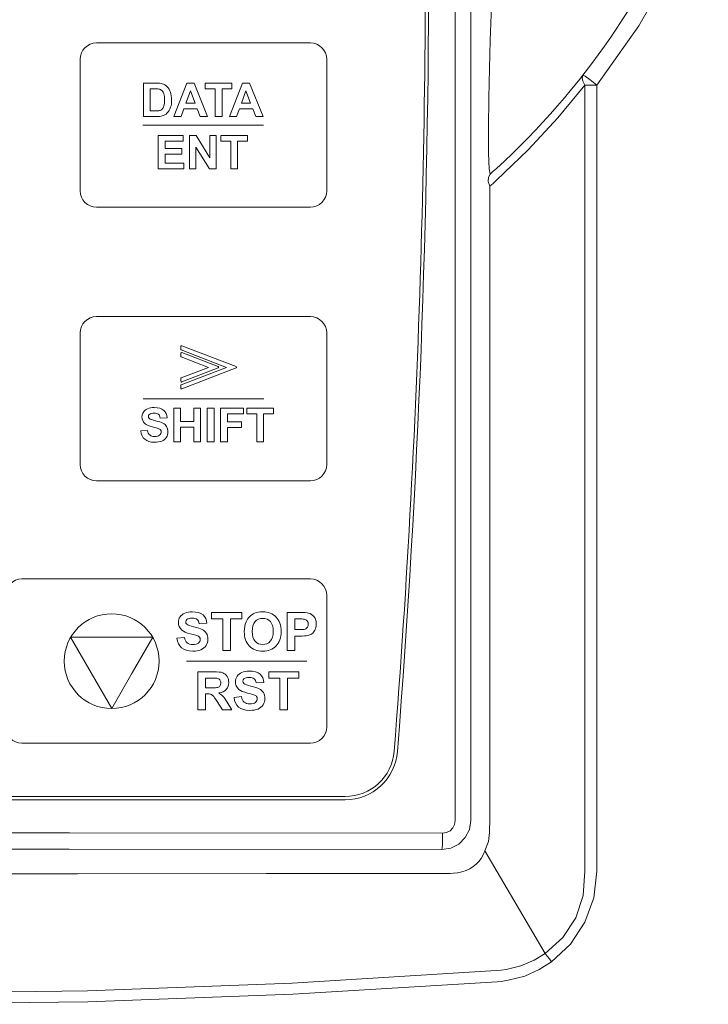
# Model space of a CAD drawing. Header units: millimetres. Extents: x -473 to 23648, y -382 to 1866.
# Tile 248 of 256: x 12076 to 12118, y 509 to 569. Entities that reach past the tile are written whole.
import ezdxf

# ---------------------------------------------------------------- set-up
doc = ezdxf.new("R2010")
doc.units = ezdxf.units.MM
doc.header["$LTSCALE"] = 80
doc.layers.get('0').update_dxf_attribs({"linetype": 'CONTINUOUS'})

msp = doc.modelspace()

# ---------------------------------------------------------------- linework, layer by layer
at = {"color": 0, "linetype": 'Continuous', "lineweight": 0}
for p, q in [((12102.607, 520.181), (12102.607, 626.181)), ((12103.558, 520.181), (12103.558, 626.182)), ((12110.491, 564.946), (12108.844, 562.952)), ((12111.219, 564.946), (12110.491, 564.946)), ((12110.491, 564.946), (12110.491, 517.113)), ((12111.219, 564.946), (12111.219, 517.113)), ((12108.844, 562.952), (12107.052, 561.013)), ((12107.052, 561.013), (12105.107, 559.135)), ((12105.107, 559.135), (12104.91, 558.959)), ((12104.91, 558.959), (12104.712, 558.788)), ((12104.712, 558.788), (12104.713, 523.578)), ((12039.686, 521.648), (12095.91, 521.648)), ((12095.91, 521.448), (12039.686, 521.448)), ((12104.707, 520.326), (12104.696, 519.47)), ((12104.696, 519.47), (12104.626, 518.91)), ((12079.135, 518.441), (12101.798, 518.422)), ((12104.626, 518.91), (12104.413, 518.337)), ((12104.413, 518.337), (12108.09, 512.091)), ((12103.891, 517.532), (12103.707, 517.381)), ((12102.293, 516.972), (12091.121, 516.957)), ((12102.515, 516.98), (12102.293, 516.972)), ((12102.74, 517.007), (12102.515, 516.98))]:
    msp.add_line(p, q, dxfattribs=at)
for points in [[(12118.003, 576.884), (12116.077, 572.575), (12113.779, 568.561), (12111.219, 564.946)], [(12104.632, 560.806), (12104.626, 562.353), (12104.649, 564.175), (12104.688, 565.964), (12104.736, 567.659), (12104.788, 569.236), (12104.84, 570.69), (12104.89, 572.026), (12104.939, 573.251), (12104.984, 574.369), (12105.025, 575.392)], [(12110.491, 564.946), (12110.366, 565.185), (12110.33, 565.398), (12110.387, 565.562)], [(12111.219, 564.946), (12110.811, 565.26), (12110.506, 565.486), (12110.387, 565.562)], [(12104.732, 559.534), (12104.669, 559.857), (12104.632, 560.806)], [(12105.118, 559.874), (12104.925, 559.701), (12104.732, 559.534)], [(12104.712, 558.788), (12104.621, 559.085), (12104.628, 559.344), (12104.732, 559.534)], [(12104.713, 523.578), (12104.717, 523.04), (12104.72, 522.454)], [(12104.72, 522.454), (12104.719, 521.811), (12104.715, 521.104), (12104.707, 520.326)], [(12101.798, 518.422), (12102.342, 518.508), (12102.832, 518.758), (12103.222, 519.147), (12103.472, 519.638), (12103.558, 520.181)], [(12101.846, 519.422), (12102.081, 519.459), (12102.293, 519.567), (12102.462, 519.735), (12102.57, 519.946), (12102.607, 520.181)], [(12033.75, 519.422), (12056.445, 519.441), (12079.151, 519.441), (12101.846, 519.422)], [(12101.846, 519.422), (12101.842, 519.045), (12101.832, 518.724), (12101.816, 518.506), (12101.798, 518.422)], [(12033.798, 518.422), (12056.461, 518.441), (12079.135, 518.441)], [(12104.413, 518.337), (12104.319, 518.104), (12104.193, 517.885), (12104.052, 517.7), (12103.891, 517.532)], [(12103.707, 517.381), (12103.5, 517.249), (12103.27, 517.14), (12103.018, 517.057), (12102.74, 517.007)], [(12091.121, 516.957), (12079.646, 516.949), (12067.798, 516.946)], [(12110.491, 517.113), (12110.398, 515.634), (12109.944, 514.264), (12109.159, 513.06), (12108.09, 512.091)], [(12111.219, 517.113), (12111.033, 515.487), (12110.495, 513.993), (12109.628, 512.672), (12108.469, 511.587)], [(12108.09, 512.091), (12107.408, 511.684), (12106.61, 511.351), (12105.71, 511.131)], [(12108.469, 511.587), (12108.336, 511.767), (12108.207, 511.938), (12108.09, 512.091)], [(12108.469, 511.587), (12107.724, 511.115), (12106.84, 510.725), (12105.836, 510.463)], [(12105.109, 511.066), (12092.689, 510.288), (12080.249, 509.821), (12067.798, 509.665)], [(12105.71, 511.131), (12105.411, 511.091), (12105.109, 511.066)], [(12105.17, 510.381), (12092.728, 509.616), (12080.269, 509.157), (12067.798, 509.003)], [(12105.836, 510.463), (12105.505, 510.414), (12105.17, 510.381)]]:
    msp.add_lwpolyline(points, dxfattribs=at)
for centre, radius, start, end in [((11478.198, 572.984), 622.8, 355.525768, 4.53566), ((11478.198, 572.984), 622.6, 355.525768, 1.182237), ((12074.13, 593.871), 46, 312.34989, 338.81335), ((12095.91, 524.648), 3, 270, 355.52577), ((12095.91, 524.648), 3.2, 270, 355.52577)]:
    msp.add_arc(centre, radius, start, end, dxfattribs=at)
at = {"lineweight": 0}
for points, knots in [([(12080.798, 567.519), (12080.798, 567.519), (12093.798, 567.519), (12093.798, 567.519), (12093.798, 567.519), (12094.348, 567.519), (12094.798, 567.069), (12094.798, 566.519), (12094.798, 566.519), (12094.798, 566.519), (12094.798, 558.519), (12094.798, 558.519), (12094.798, 558.519), (12094.798, 557.969), (12094.348, 557.519), (12093.798, 557.519), (12093.798, 557.519), (12093.798, 557.519), (12080.798, 557.519), (12080.798, 557.519), (12080.798, 557.519), (12080.248, 557.519), (12079.798, 557.969), (12079.798, 558.519), (12079.798, 558.519), (12079.798, 558.519), (12079.798, 566.519), (12079.798, 566.519), (12079.798, 566.519), (12079.798, 567.069), (12080.248, 567.519), (12080.798, 567.519)], [0, 0, 0, 0, 0.125, 0.125, 0.125, 0.125, 0.25, 0.25, 0.25, 0.25, 0.375, 0.375, 0.375, 0.375, 0.5, 0.5, 0.5, 0.5, 0.625, 0.625, 0.625, 0.625, 0.75, 0.75, 0.75, 0.75, 0.875, 0.875, 0.875, 0.875, 1, 1, 1, 1]), ([(12083.65, 565.073), (12083.65, 565.073), (12084.402, 565.073), (12084.402, 565.073), (12084.402, 565.073), (12084.572, 565.073), (12084.701, 565.06), (12084.79, 565.034), (12084.79, 565.034), (12084.91, 564.999), (12085.013, 564.936), (12085.098, 564.846), (12085.098, 564.846), (12085.183, 564.756), (12085.248, 564.646), (12085.293, 564.516), (12085.293, 564.516), (12085.337, 564.385), (12085.359, 564.225), (12085.359, 564.033), (12085.359, 564.033), (12085.359, 563.866), (12085.338, 563.721), (12085.297, 563.599), (12085.297, 563.599), (12085.246, 563.451), (12085.173, 563.331), (12085.078, 563.239), (12085.078, 563.239), (12085.007, 563.169), (12084.91, 563.115), (12084.789, 563.076), (12084.789, 563.076), (12084.698, 563.047), (12084.577, 563.033), (12084.424, 563.033), (12084.424, 563.033), (12084.424, 563.033), (12083.65, 563.033), (12083.65, 563.033), (12083.65, 563.033), (12083.65, 563.033), (12083.65, 565.073), (12083.65, 565.073)], [0, 0, 0, 0, 0.090909, 0.090909, 0.090909, 0.090909, 0.181818, 0.181818, 0.181818, 0.181818, 0.272727, 0.272727, 0.272727, 0.272727, 0.363636, 0.363636, 0.363636, 0.363636, 0.454545, 0.454545, 0.454545, 0.454545, 0.545455, 0.545455, 0.545455, 0.545455, 0.636364, 0.636364, 0.636364, 0.636364, 0.727273, 0.727273, 0.727273, 0.727273, 0.818182, 0.818182, 0.818182, 0.818182, 0.909091, 0.909091, 0.909091, 0.909091, 1, 1, 1, 1]), ([(12087.548, 563.033), (12087.548, 563.033), (12087.1, 563.033), (12087.1, 563.033), (12087.1, 563.033), (12087.1, 563.033), (12086.922, 563.497), (12086.922, 563.497), (12086.922, 563.497), (12086.922, 563.497), (12086.106, 563.497), (12086.106, 563.497), (12086.106, 563.497), (12086.106, 563.497), (12085.938, 563.033), (12085.938, 563.033), (12085.938, 563.033), (12085.938, 563.033), (12085.501, 563.033), (12085.501, 563.033), (12085.501, 563.033), (12085.501, 563.033), (12086.296, 565.073), (12086.296, 565.073), (12086.296, 565.073), (12086.296, 565.073), (12086.731, 565.073), (12086.731, 565.073), (12086.731, 565.073), (12086.731, 565.073), (12087.548, 563.033), (12087.548, 563.033)], [0, 0, 0, 0, 0.125, 0.125, 0.125, 0.125, 0.25, 0.25, 0.25, 0.25, 0.375, 0.375, 0.375, 0.375, 0.5, 0.5, 0.5, 0.5, 0.625, 0.625, 0.625, 0.625, 0.75, 0.75, 0.75, 0.75, 0.875, 0.875, 0.875, 0.875, 1, 1, 1, 1]), ([(12090.923, 563.033), (12090.923, 563.033), (12090.475, 563.033), (12090.475, 563.033), (12090.475, 563.033), (12090.475, 563.033), (12090.297, 563.497), (12090.297, 563.497), (12090.297, 563.497), (12090.297, 563.497), (12089.482, 563.497), (12089.482, 563.497), (12089.482, 563.497), (12089.482, 563.497), (12089.314, 563.033), (12089.314, 563.033), (12089.314, 563.033), (12089.314, 563.033), (12088.877, 563.033), (12088.877, 563.033), (12088.877, 563.033), (12088.877, 563.033), (12089.671, 565.073), (12089.671, 565.073), (12089.671, 565.073), (12089.671, 565.073), (12090.107, 565.073), (12090.107, 565.073), (12090.107, 565.073), (12090.107, 565.073), (12090.923, 563.033), (12090.923, 563.033)], [0, 0, 0, 0, 0.125, 0.125, 0.125, 0.125, 0.25, 0.25, 0.25, 0.25, 0.375, 0.375, 0.375, 0.375, 0.5, 0.5, 0.5, 0.5, 0.625, 0.625, 0.625, 0.625, 0.75, 0.75, 0.75, 0.75, 0.875, 0.875, 0.875, 0.875, 1, 1, 1, 1]), ([(12084.061, 564.728), (12084.061, 564.728), (12084.061, 563.377), (12084.061, 563.377), (12084.061, 563.377), (12084.061, 563.377), (12084.369, 563.377), (12084.369, 563.377), (12084.369, 563.377), (12084.484, 563.377), (12084.567, 563.383), (12084.618, 563.396), (12084.618, 563.396), (12084.684, 563.413), (12084.74, 563.441), (12084.784, 563.481), (12084.784, 563.481), (12084.828, 563.521), (12084.864, 563.587), (12084.892, 563.678), (12084.892, 563.678), (12084.919, 563.769), (12084.934, 563.894), (12084.934, 564.052), (12084.934, 564.052), (12084.934, 564.209), (12084.919, 564.33), (12084.892, 564.415), (12084.892, 564.415), (12084.864, 564.499), (12084.825, 564.565), (12084.775, 564.612), (12084.775, 564.612), (12084.725, 564.66), (12084.661, 564.691), (12084.584, 564.708), (12084.584, 564.708), (12084.527, 564.721), (12084.414, 564.728), (12084.246, 564.728), (12084.246, 564.728), (12084.246, 564.728), (12084.061, 564.728), (12084.061, 564.728)], [0, 0, 0, 0, 0.090909, 0.090909, 0.090909, 0.090909, 0.181818, 0.181818, 0.181818, 0.181818, 0.272727, 0.272727, 0.272727, 0.272727, 0.363636, 0.363636, 0.363636, 0.363636, 0.454545, 0.454545, 0.454545, 0.454545, 0.545455, 0.545455, 0.545455, 0.545455, 0.636364, 0.636364, 0.636364, 0.636364, 0.727273, 0.727273, 0.727273, 0.727273, 0.818182, 0.818182, 0.818182, 0.818182, 0.909091, 0.909091, 0.909091, 0.909091, 1, 1, 1, 1]), ([(12086.79, 563.84), (12086.79, 563.84), (12086.508, 564.597), (12086.508, 564.597), (12086.508, 564.597), (12086.508, 564.597), (12086.233, 563.84), (12086.233, 563.84), (12086.233, 563.84), (12086.233, 563.84), (12086.79, 563.84), (12086.79, 563.84)], [0, 0, 0, 0, 0.333333, 0.333333, 0.333333, 0.333333, 0.666667, 0.666667, 0.666667, 0.666667, 1, 1, 1, 1]), ([(12088.014, 563.033), (12088.014, 563.033), (12088.014, 564.728), (12088.014, 564.728), (12088.014, 564.728), (12088.014, 564.728), (12087.409, 564.728), (12087.409, 564.728), (12087.409, 564.728), (12087.409, 564.728), (12087.409, 565.073), (12087.409, 565.073), (12087.409, 565.073), (12087.409, 565.073), (12089.03, 565.073), (12089.03, 565.073), (12089.03, 565.073), (12089.03, 565.073), (12089.03, 564.728), (12089.03, 564.728), (12089.03, 564.728), (12089.03, 564.728), (12088.426, 564.728), (12088.426, 564.728), (12088.426, 564.728), (12088.426, 564.728), (12088.426, 563.033), (12088.426, 563.033), (12088.426, 563.033), (12088.426, 563.033), (12088.014, 563.033), (12088.014, 563.033)], [0, 0, 0, 0, 0.125, 0.125, 0.125, 0.125, 0.25, 0.25, 0.25, 0.25, 0.375, 0.375, 0.375, 0.375, 0.5, 0.5, 0.5, 0.5, 0.625, 0.625, 0.625, 0.625, 0.75, 0.75, 0.75, 0.75, 0.875, 0.875, 0.875, 0.875, 1, 1, 1, 1]), ([(12090.165, 563.84), (12090.165, 563.84), (12089.884, 564.597), (12089.884, 564.597), (12089.884, 564.597), (12089.884, 564.597), (12089.609, 563.84), (12089.609, 563.84), (12089.609, 563.84), (12089.609, 563.84), (12090.165, 563.84), (12090.165, 563.84)], [0, 0, 0, 0, 0.333333, 0.333333, 0.333333, 0.333333, 0.666667, 0.666667, 0.666667, 0.666667, 1, 1, 1, 1]), ([(12084.547, 559.85), (12084.547, 559.85), (12084.547, 561.89), (12084.547, 561.89), (12084.547, 561.89), (12084.547, 561.89), (12086.059, 561.89), (12086.059, 561.89), (12086.059, 561.89), (12086.059, 561.89), (12086.059, 561.544), (12086.059, 561.544), (12086.059, 561.544), (12086.059, 561.544), (12084.959, 561.544), (12084.959, 561.544), (12084.959, 561.544), (12084.959, 561.544), (12084.959, 561.092), (12084.959, 561.092), (12084.959, 561.092), (12084.959, 561.092), (12085.983, 561.092), (12085.983, 561.092), (12085.983, 561.092), (12085.983, 561.092), (12085.983, 560.749), (12085.983, 560.749), (12085.983, 560.749), (12085.983, 560.749), (12084.959, 560.749), (12084.959, 560.749), (12084.959, 560.749), (12084.959, 560.749), (12084.959, 560.194), (12084.959, 560.194), (12084.959, 560.194), (12084.959, 560.194), (12086.098, 560.194), (12086.098, 560.194), (12086.098, 560.194), (12086.098, 560.194), (12086.098, 559.85), (12086.098, 559.85), (12086.098, 559.85), (12086.098, 559.85), (12084.547, 559.85), (12084.547, 559.85)], [0, 0, 0, 0, 0.083333, 0.083333, 0.083333, 0.083333, 0.166667, 0.166667, 0.166667, 0.166667, 0.25, 0.25, 0.25, 0.25, 0.333333, 0.333333, 0.333333, 0.333333, 0.416667, 0.416667, 0.416667, 0.416667, 0.5, 0.5, 0.5, 0.5, 0.583333, 0.583333, 0.583333, 0.583333, 0.666667, 0.666667, 0.666667, 0.666667, 0.75, 0.75, 0.75, 0.75, 0.833333, 0.833333, 0.833333, 0.833333, 0.916667, 0.916667, 0.916667, 0.916667, 1, 1, 1, 1]), ([(12086.452, 559.85), (12086.452, 559.85), (12086.452, 561.89), (12086.452, 561.89), (12086.452, 561.89), (12086.452, 561.89), (12086.852, 561.89), (12086.852, 561.89), (12086.852, 561.89), (12086.852, 561.89), (12087.687, 560.528), (12087.687, 560.528), (12087.687, 560.528), (12087.687, 560.528), (12087.687, 561.89), (12087.687, 561.89), (12087.687, 561.89), (12087.687, 561.89), (12088.07, 561.89), (12088.07, 561.89), (12088.07, 561.89), (12088.07, 561.89), (12088.07, 559.85), (12088.07, 559.85), (12088.07, 559.85), (12088.07, 559.85), (12087.656, 559.85), (12087.656, 559.85), (12087.656, 559.85), (12087.656, 559.85), (12086.834, 561.18), (12086.834, 561.18), (12086.834, 561.18), (12086.834, 561.18), (12086.834, 559.85), (12086.834, 559.85), (12086.834, 559.85), (12086.834, 559.85), (12086.452, 559.85), (12086.452, 559.85)], [0, 0, 0, 0, 0.1, 0.1, 0.1, 0.1, 0.2, 0.2, 0.2, 0.2, 0.3, 0.3, 0.3, 0.3, 0.4, 0.4, 0.4, 0.4, 0.5, 0.5, 0.5, 0.5, 0.6, 0.6, 0.6, 0.6, 0.7, 0.7, 0.7, 0.7, 0.8, 0.8, 0.8, 0.8, 0.9, 0.9, 0.9, 0.9, 1, 1, 1, 1]), ([(12088.964, 559.85), (12088.964, 559.85), (12088.964, 561.544), (12088.964, 561.544), (12088.964, 561.544), (12088.964, 561.544), (12088.359, 561.544), (12088.359, 561.544), (12088.359, 561.544), (12088.359, 561.544), (12088.359, 561.89), (12088.359, 561.89), (12088.359, 561.89), (12088.359, 561.89), (12089.98, 561.89), (12089.98, 561.89), (12089.98, 561.89), (12089.98, 561.89), (12089.98, 561.544), (12089.98, 561.544), (12089.98, 561.544), (12089.98, 561.544), (12089.376, 561.544), (12089.376, 561.544), (12089.376, 561.544), (12089.376, 561.544), (12089.376, 559.85), (12089.376, 559.85), (12089.376, 559.85), (12089.376, 559.85), (12088.964, 559.85), (12088.964, 559.85)], [0, 0, 0, 0, 0.125, 0.125, 0.125, 0.125, 0.25, 0.25, 0.25, 0.25, 0.375, 0.375, 0.375, 0.375, 0.5, 0.5, 0.5, 0.5, 0.625, 0.625, 0.625, 0.625, 0.75, 0.75, 0.75, 0.75, 0.875, 0.875, 0.875, 0.875, 1, 1, 1, 1]), ([(12080.798, 550.862), (12080.798, 550.862), (12093.798, 550.862), (12093.798, 550.862), (12093.798, 550.862), (12094.348, 550.862), (12094.798, 550.412), (12094.798, 549.862), (12094.798, 549.862), (12094.798, 549.862), (12094.798, 541.862), (12094.798, 541.862), (12094.798, 541.862), (12094.798, 541.312), (12094.348, 540.862), (12093.798, 540.862), (12093.798, 540.862), (12093.798, 540.862), (12080.798, 540.862), (12080.798, 540.862), (12080.798, 540.862), (12080.248, 540.862), (12079.798, 541.312), (12079.798, 541.862), (12079.798, 541.862), (12079.798, 541.862), (12079.798, 549.862), (12079.798, 549.862), (12079.798, 549.862), (12079.798, 550.412), (12080.248, 550.862), (12080.798, 550.862)], [0, 0, 0, 0, 0.125, 0.125, 0.125, 0.125, 0.25, 0.25, 0.25, 0.25, 0.375, 0.375, 0.375, 0.375, 0.5, 0.5, 0.5, 0.5, 0.625, 0.625, 0.625, 0.625, 0.75, 0.75, 0.75, 0.75, 0.875, 0.875, 0.875, 0.875, 1, 1, 1, 1]), ([(12085.919, 546.499), (12085.919, 546.499), (12085.919, 546.671), (12085.919, 546.671), (12085.919, 546.671), (12085.919, 546.691), (12085.932, 546.708), (12085.951, 546.713), (12085.951, 546.713), (12085.951, 546.713), (12088.707, 547.771), (12088.707, 547.771), (12088.707, 547.771), (12088.707, 547.771), (12085.947, 548.83), (12085.947, 548.83), (12085.947, 548.83), (12085.929, 548.837), (12085.918, 548.855), (12085.919, 548.874), (12085.919, 548.874), (12085.919, 548.874), (12085.918, 549.043), (12085.918, 549.043), (12085.918, 549.043), (12085.918, 549.067), (12085.938, 549.087), (12085.962, 549.087), (12085.962, 549.087), (12085.969, 549.087), (12085.975, 549.086), (12085.98, 549.083), (12085.98, 549.083), (12085.98, 549.083), (12089.291, 547.812), (12089.291, 547.812), (12089.291, 547.812), (12089.314, 547.804), (12089.325, 547.778), (12089.317, 547.756), (12089.317, 547.756), (12089.312, 547.744), (12089.303, 547.735), (12089.291, 547.731), (12089.291, 547.731), (12089.291, 547.731), (12089.291, 547.731), (12089.291, 547.731), (12089.291, 547.731), (12089.291, 547.731), (12085.978, 546.458), (12085.978, 546.458), (12085.978, 546.458), (12085.956, 546.449), (12085.93, 546.461), (12085.922, 546.483), (12085.922, 546.483), (12085.92, 546.488), (12085.919, 546.494), (12085.919, 546.499), (12085.919, 546.499), (12085.919, 546.499), (12085.919, 546.499), (12085.919, 546.499)], [0, 0, 0, 0, 0.0625, 0.0625, 0.0625, 0.0625, 0.125, 0.125, 0.125, 0.125, 0.1875, 0.1875, 0.1875, 0.1875, 0.25, 0.25, 0.25, 0.25, 0.3125, 0.3125, 0.3125, 0.3125, 0.375, 0.375, 0.375, 0.375, 0.4375, 0.4375, 0.4375, 0.4375, 0.5, 0.5, 0.5, 0.5, 0.5625, 0.5625, 0.5625, 0.5625, 0.625, 0.625, 0.625, 0.625, 0.6875, 0.6875, 0.6875, 0.6875, 0.75, 0.75, 0.75, 0.75, 0.8125, 0.8125, 0.8125, 0.8125, 0.875, 0.875, 0.875, 0.875, 0.9375, 0.9375, 0.9375, 0.9375, 1, 1, 1, 1]), ([(12088.196, 547.731), (12088.196, 547.731), (12085.982, 546.88), (12085.982, 546.88), (12085.982, 546.88), (12085.976, 546.877), (12085.97, 546.876), (12085.963, 546.876), (12085.963, 546.876), (12085.938, 546.876), (12085.919, 546.895), (12085.919, 546.92), (12085.919, 546.92), (12085.919, 546.92), (12085.919, 547.092), (12085.919, 547.092), (12085.919, 547.092), (12085.919, 547.092), (12085.919, 547.092), (12085.919, 547.092), (12085.919, 547.092), (12085.919, 547.109), (12085.93, 547.126), (12085.947, 547.132), (12085.947, 547.132), (12085.947, 547.132), (12087.611, 547.771), (12087.611, 547.771), (12087.611, 547.771), (12087.611, 547.771), (12085.948, 548.409), (12085.948, 548.409), (12085.948, 548.409), (12085.931, 548.415), (12085.919, 548.432), (12085.919, 548.451), (12085.919, 548.451), (12085.919, 548.451), (12085.919, 548.623), (12085.919, 548.623), (12085.919, 548.623), (12085.919, 548.623), (12085.919, 548.623), (12085.919, 548.623), (12085.919, 548.623), (12085.919, 548.628), (12085.92, 548.633), (12085.922, 548.638), (12085.922, 548.638), (12085.93, 548.661), (12085.956, 548.672), (12085.978, 548.664), (12085.978, 548.664), (12085.978, 548.664), (12088.196, 547.812), (12088.196, 547.812), (12088.196, 547.812), (12088.196, 547.812), (12088.196, 547.812), (12088.196, 547.812), (12088.196, 547.812), (12088.207, 547.808), (12088.216, 547.799), (12088.221, 547.787), (12088.221, 547.787), (12088.229, 547.764), (12088.218, 547.739), (12088.196, 547.731)], [0, 0, 0, 0, 0.058824, 0.058824, 0.058824, 0.058824, 0.117647, 0.117647, 0.117647, 0.117647, 0.176471, 0.176471, 0.176471, 0.176471, 0.235294, 0.235294, 0.235294, 0.235294, 0.294118, 0.294118, 0.294118, 0.294118, 0.352941, 0.352941, 0.352941, 0.352941, 0.411765, 0.411765, 0.411765, 0.411765, 0.470588, 0.470588, 0.470588, 0.470588, 0.529412, 0.529412, 0.529412, 0.529412, 0.588235, 0.588235, 0.588235, 0.588235, 0.647059, 0.647059, 0.647059, 0.647059, 0.705882, 0.705882, 0.705882, 0.705882, 0.764706, 0.764706, 0.764706, 0.764706, 0.823529, 0.823529, 0.823529, 0.823529, 0.882353, 0.882353, 0.882353, 0.882353, 0.941176, 0.941176, 0.941176, 0.941176, 1, 1, 1, 1]), ([(12088.338, 543.247), (12088.338, 543.247), (12088.338, 545.287), (12088.338, 545.287), (12088.338, 545.287), (12088.338, 545.287), (12089.736, 545.287), (12089.736, 545.287), (12089.736, 545.287), (12089.736, 545.287), (12089.736, 544.942), (12089.736, 544.942), (12089.736, 544.942), (12089.736, 544.942), (12088.75, 544.942), (12088.75, 544.942), (12088.75, 544.942), (12088.75, 544.942), (12088.75, 544.459), (12088.75, 544.459), (12088.75, 544.459), (12088.75, 544.459), (12089.601, 544.459), (12089.601, 544.459), (12089.601, 544.459), (12089.601, 544.459), (12089.601, 544.114), (12089.601, 544.114), (12089.601, 544.114), (12089.601, 544.114), (12088.75, 544.114), (12088.75, 544.114), (12088.75, 544.114), (12088.75, 544.114), (12088.75, 543.247), (12088.75, 543.247), (12088.75, 543.247), (12088.75, 543.247), (12088.338, 543.247), (12088.338, 543.247)], [0, 0, 0, 0, 0.1, 0.1, 0.1, 0.1, 0.2, 0.2, 0.2, 0.2, 0.3, 0.3, 0.3, 0.3, 0.4, 0.4, 0.4, 0.4, 0.5, 0.5, 0.5, 0.5, 0.6, 0.6, 0.6, 0.6, 0.7, 0.7, 0.7, 0.7, 0.8, 0.8, 0.8, 0.8, 0.9, 0.9, 0.9, 0.9, 1, 1, 1, 1]), ([(12083.481, 543.911), (12083.481, 543.911), (12083.882, 543.95), (12083.882, 543.95), (12083.882, 543.95), (12083.906, 543.815), (12083.955, 543.716), (12084.029, 543.653), (12084.029, 543.653), (12084.102, 543.591), (12084.201, 543.559), (12084.327, 543.559), (12084.327, 543.559), (12084.459, 543.559), (12084.56, 543.587), (12084.627, 543.643), (12084.627, 543.643), (12084.694, 543.699), (12084.728, 543.765), (12084.728, 543.84), (12084.728, 543.84), (12084.728, 543.888), (12084.713, 543.929), (12084.685, 543.963), (12084.685, 543.963), (12084.657, 543.997), (12084.608, 544.027), (12084.537, 544.051), (12084.537, 544.051), (12084.489, 544.068), (12084.379, 544.098), (12084.207, 544.141), (12084.207, 544.141), (12083.986, 544.195), (12083.832, 544.263), (12083.743, 544.342), (12083.743, 544.342), (12083.617, 544.454), (12083.555, 544.591), (12083.555, 544.753), (12083.555, 544.753), (12083.555, 544.857), (12083.584, 544.954), (12083.643, 545.044), (12083.643, 545.044), (12083.702, 545.134), (12083.787, 545.203), (12083.898, 545.251), (12083.898, 545.251), (12084.009, 545.298), (12084.142, 545.322), (12084.299, 545.322), (12084.299, 545.322), (12084.555, 545.322), (12084.748, 545.266), (12084.877, 545.153), (12084.877, 545.153), (12085.006, 545.041), (12085.074, 544.891), (12085.081, 544.704), (12085.081, 544.704), (12085.081, 544.704), (12084.669, 544.686), (12084.669, 544.686), (12084.669, 544.686), (12084.652, 544.791), (12084.614, 544.866), (12084.556, 544.912), (12084.556, 544.912), (12084.498, 544.958), (12084.411, 544.981), (12084.295, 544.981), (12084.295, 544.981), (12084.175, 544.981), (12084.081, 544.956), (12084.014, 544.907), (12084.014, 544.907), (12083.97, 544.876), (12083.948, 544.833), (12083.948, 544.781), (12083.948, 544.781), (12083.948, 544.732), (12083.969, 544.691), (12084.01, 544.657), (12084.01, 544.657), (12084.061, 544.613), (12084.188, 544.567), (12084.388, 544.52), (12084.388, 544.52), (12084.589, 544.473), (12084.737, 544.424), (12084.833, 544.374), (12084.833, 544.374), (12084.929, 544.323), (12085.004, 544.254), (12085.058, 544.166), (12085.058, 544.166), (12085.112, 544.078), (12085.139, 543.97), (12085.139, 543.841), (12085.139, 543.841), (12085.139, 543.725), (12085.107, 543.615), (12085.042, 543.513), (12085.042, 543.513), (12084.977, 543.411), (12084.885, 543.335), (12084.767, 543.286), (12084.767, 543.286), (12084.648, 543.236), (12084.5, 543.211), (12084.323, 543.211), (12084.323, 543.211), (12084.065, 543.211), (12083.867, 543.271), (12083.729, 543.39), (12083.729, 543.39), (12083.59, 543.509), (12083.508, 543.683), (12083.481, 543.911)], [0, 0, 0, 0, 0.033333, 0.033333, 0.033333, 0.033333, 0.066667, 0.066667, 0.066667, 0.066667, 0.1, 0.1, 0.1, 0.1, 0.133333, 0.133333, 0.133333, 0.133333, 0.166667, 0.166667, 0.166667, 0.166667, 0.2, 0.2, 0.2, 0.2, 0.233333, 0.233333, 0.233333, 0.233333, 0.266667, 0.266667, 0.266667, 0.266667, 0.3, 0.3, 0.3, 0.3, 0.333333, 0.333333, 0.333333, 0.333333, 0.366667, 0.366667, 0.366667, 0.366667, 0.4, 0.4, 0.4, 0.4, 0.433333, 0.433333, 0.433333, 0.433333, 0.466667, 0.466667, 0.466667, 0.466667, 0.5, 0.5, 0.5, 0.5, 0.533333, 0.533333, 0.533333, 0.533333, 0.566667, 0.566667, 0.566667, 0.566667, 0.6, 0.6, 0.6, 0.6, 0.633333, 0.633333, 0.633333, 0.633333, 0.666667, 0.666667, 0.666667, 0.666667, 0.7, 0.7, 0.7, 0.7, 0.733333, 0.733333, 0.733333, 0.733333, 0.766667, 0.766667, 0.766667, 0.766667, 0.8, 0.8, 0.8, 0.8, 0.833333, 0.833333, 0.833333, 0.833333, 0.866667, 0.866667, 0.866667, 0.866667, 0.9, 0.9, 0.9, 0.9, 0.933333, 0.933333, 0.933333, 0.933333, 0.966667, 0.966667, 0.966667, 0.966667, 1, 1, 1, 1]), ([(12085.487, 543.247), (12085.487, 543.247), (12085.487, 545.287), (12085.487, 545.287), (12085.487, 545.287), (12085.487, 545.287), (12085.899, 545.287), (12085.899, 545.287), (12085.899, 545.287), (12085.899, 545.287), (12085.899, 544.484), (12085.899, 544.484), (12085.899, 544.484), (12085.899, 544.484), (12086.706, 544.484), (12086.706, 544.484), (12086.706, 544.484), (12086.706, 544.484), (12086.706, 545.287), (12086.706, 545.287), (12086.706, 545.287), (12086.706, 545.287), (12087.118, 545.287), (12087.118, 545.287), (12087.118, 545.287), (12087.118, 545.287), (12087.118, 543.247), (12087.118, 543.247), (12087.118, 543.247), (12087.118, 543.247), (12086.706, 543.247), (12086.706, 543.247), (12086.706, 543.247), (12086.706, 543.247), (12086.706, 544.139), (12086.706, 544.139), (12086.706, 544.139), (12086.706, 544.139), (12085.899, 544.139), (12085.899, 544.139), (12085.899, 544.139), (12085.899, 544.139), (12085.899, 543.247), (12085.899, 543.247), (12085.899, 543.247), (12085.899, 543.247), (12085.487, 543.247), (12085.487, 543.247)], [0, 0, 0, 0, 0.083333, 0.083333, 0.083333, 0.083333, 0.166667, 0.166667, 0.166667, 0.166667, 0.25, 0.25, 0.25, 0.25, 0.333333, 0.333333, 0.333333, 0.333333, 0.416667, 0.416667, 0.416667, 0.416667, 0.5, 0.5, 0.5, 0.5, 0.583333, 0.583333, 0.583333, 0.583333, 0.666667, 0.666667, 0.666667, 0.666667, 0.75, 0.75, 0.75, 0.75, 0.833333, 0.833333, 0.833333, 0.833333, 0.916667, 0.916667, 0.916667, 0.916667, 1, 1, 1, 1]), ([(12087.531, 543.247), (12087.531, 543.247), (12087.531, 545.287), (12087.531, 545.287), (12087.531, 545.287), (12087.531, 545.287), (12087.943, 545.287), (12087.943, 545.287), (12087.943, 545.287), (12087.943, 545.287), (12087.943, 543.247), (12087.943, 543.247), (12087.943, 543.247), (12087.943, 543.247), (12087.531, 543.247), (12087.531, 543.247)], [0, 0, 0, 0, 0.25, 0.25, 0.25, 0.25, 0.5, 0.5, 0.5, 0.5, 0.75, 0.75, 0.75, 0.75, 1, 1, 1, 1]), ([(12090.535, 543.247), (12090.535, 543.247), (12090.535, 544.942), (12090.535, 544.942), (12090.535, 544.942), (12090.535, 544.942), (12089.93, 544.942), (12089.93, 544.942), (12089.93, 544.942), (12089.93, 544.942), (12089.93, 545.287), (12089.93, 545.287), (12089.93, 545.287), (12089.93, 545.287), (12091.55, 545.287), (12091.55, 545.287), (12091.55, 545.287), (12091.55, 545.287), (12091.55, 544.942), (12091.55, 544.942), (12091.55, 544.942), (12091.55, 544.942), (12090.947, 544.942), (12090.947, 544.942), (12090.947, 544.942), (12090.947, 544.942), (12090.947, 543.247), (12090.947, 543.247), (12090.947, 543.247), (12090.947, 543.247), (12090.535, 543.247), (12090.535, 543.247)], [0, 0, 0, 0, 0.125, 0.125, 0.125, 0.125, 0.25, 0.25, 0.25, 0.25, 0.375, 0.375, 0.375, 0.375, 0.5, 0.5, 0.5, 0.5, 0.625, 0.625, 0.625, 0.625, 0.75, 0.75, 0.75, 0.75, 0.875, 0.875, 0.875, 0.875, 1, 1, 1, 1]), ([(12076.257, 534.891), (12076.257, 534.891), (12093.798, 534.891), (12093.798, 534.891), (12093.798, 534.891), (12094.348, 534.891), (12094.798, 534.441), (12094.798, 533.891), (12094.798, 533.891), (12094.798, 533.891), (12094.798, 525.891), (12094.798, 525.891), (12094.798, 525.891), (12094.798, 525.341), (12094.348, 524.891), (12093.798, 524.891), (12093.798, 524.891), (12093.798, 524.891), (12076.257, 524.891), (12076.257, 524.891), (12076.257, 524.891), (12075.707, 524.891), (12075.257, 525.341), (12075.257, 525.891), (12075.257, 525.891), (12075.257, 525.891), (12075.257, 533.891), (12075.257, 533.891), (12075.257, 533.891), (12075.257, 534.441), (12075.707, 534.891), (12076.257, 534.891)], [0, 0, 0, 0, 0.125, 0.125, 0.125, 0.125, 0.25, 0.25, 0.25, 0.25, 0.375, 0.375, 0.375, 0.375, 0.5, 0.5, 0.5, 0.5, 0.625, 0.625, 0.625, 0.625, 0.75, 0.75, 0.75, 0.75, 0.875, 0.875, 0.875, 0.875, 1, 1, 1, 1]), ([(12081.716, 527.004), (12080.123, 527.004), (12078.831, 528.295), (12078.831, 529.888), (12078.831, 529.888), (12078.831, 531.481), (12080.123, 532.773), (12081.716, 532.773), (12081.716, 532.773), (12083.308, 532.773), (12084.6, 531.481), (12084.6, 529.888), (12084.6, 529.888), (12084.6, 528.295), (12083.308, 527.004), (12081.716, 527.004)], [0, 0, 0, 0, 0.25, 0.25, 0.25, 0.25, 0.5, 0.5, 0.5, 0.5, 0.75, 0.75, 0.75, 0.75, 1, 1, 1, 1]), ([(12085.687, 531.292), (12085.687, 531.292), (12086.142, 531.337), (12086.142, 531.337), (12086.142, 531.337), (12086.169, 531.184), (12086.224, 531.072), (12086.308, 531), (12086.308, 531), (12086.391, 530.929), (12086.504, 530.893), (12086.646, 530.893), (12086.646, 530.893), (12086.796, 530.893), (12086.91, 530.925), (12086.986, 530.989), (12086.986, 530.989), (12087.062, 531.052), (12087.1, 531.127), (12087.1, 531.212), (12087.1, 531.212), (12087.1, 531.267), (12087.084, 531.313), (12087.052, 531.351), (12087.052, 531.351), (12087.02, 531.39), (12086.964, 531.423), (12086.884, 531.451), (12086.884, 531.451), (12086.83, 531.471), (12086.705, 531.504), (12086.51, 531.552), (12086.51, 531.552), (12086.26, 531.614), (12086.085, 531.691), (12085.984, 531.781), (12085.984, 531.781), (12085.842, 531.908), (12085.771, 532.063), (12085.771, 532.246), (12085.771, 532.246), (12085.771, 532.364), (12085.804, 532.474), (12085.871, 532.577), (12085.871, 532.577), (12085.938, 532.679), (12086.034, 532.757), (12086.159, 532.811), (12086.159, 532.811), (12086.285, 532.864), (12086.437, 532.891), (12086.614, 532.891), (12086.614, 532.891), (12086.905, 532.891), (12087.123, 532.828), (12087.27, 532.7), (12087.27, 532.7), (12087.416, 532.573), (12087.493, 532.403), (12087.501, 532.191), (12087.501, 532.191), (12087.501, 532.191), (12087.034, 532.17), (12087.034, 532.17), (12087.034, 532.17), (12087.014, 532.289), (12086.971, 532.375), (12086.906, 532.427), (12086.906, 532.427), (12086.84, 532.479), (12086.741, 532.505), (12086.61, 532.505), (12086.61, 532.505), (12086.474, 532.505), (12086.368, 532.477), (12086.291, 532.421), (12086.291, 532.421), (12086.242, 532.386), (12086.217, 532.338), (12086.217, 532.278), (12086.217, 532.278), (12086.217, 532.223), (12086.24, 532.176), (12086.287, 532.137), (12086.287, 532.137), (12086.345, 532.088), (12086.488, 532.036), (12086.716, 531.983), (12086.716, 531.983), (12086.943, 531.929), (12087.111, 531.874), (12087.219, 531.817), (12087.219, 531.817), (12087.328, 531.759), (12087.413, 531.681), (12087.475, 531.581), (12087.475, 531.581), (12087.536, 531.482), (12087.567, 531.359), (12087.567, 531.213), (12087.567, 531.213), (12087.567, 531.081), (12087.53, 530.957), (12087.457, 530.841), (12087.457, 530.841), (12087.383, 530.726), (12087.279, 530.64), (12087.144, 530.584), (12087.144, 530.584), (12087.01, 530.527), (12086.842, 530.499), (12086.641, 530.499), (12086.641, 530.499), (12086.349, 530.499), (12086.125, 530.566), (12085.968, 530.701), (12085.968, 530.701), (12085.811, 530.837), (12085.718, 531.034), (12085.687, 531.292)], [0, 0, 0, 0, 0.033333, 0.033333, 0.033333, 0.033333, 0.066667, 0.066667, 0.066667, 0.066667, 0.1, 0.1, 0.1, 0.1, 0.133333, 0.133333, 0.133333, 0.133333, 0.166667, 0.166667, 0.166667, 0.166667, 0.2, 0.2, 0.2, 0.2, 0.233333, 0.233333, 0.233333, 0.233333, 0.266667, 0.266667, 0.266667, 0.266667, 0.3, 0.3, 0.3, 0.3, 0.333333, 0.333333, 0.333333, 0.333333, 0.366667, 0.366667, 0.366667, 0.366667, 0.4, 0.4, 0.4, 0.4, 0.433333, 0.433333, 0.433333, 0.433333, 0.466667, 0.466667, 0.466667, 0.466667, 0.5, 0.5, 0.5, 0.5, 0.533333, 0.533333, 0.533333, 0.533333, 0.566667, 0.566667, 0.566667, 0.566667, 0.6, 0.6, 0.6, 0.6, 0.633333, 0.633333, 0.633333, 0.633333, 0.666667, 0.666667, 0.666667, 0.666667, 0.7, 0.7, 0.7, 0.7, 0.733333, 0.733333, 0.733333, 0.733333, 0.766667, 0.766667, 0.766667, 0.766667, 0.8, 0.8, 0.8, 0.8, 0.833333, 0.833333, 0.833333, 0.833333, 0.866667, 0.866667, 0.866667, 0.866667, 0.9, 0.9, 0.9, 0.9, 0.933333, 0.933333, 0.933333, 0.933333, 0.966667, 0.966667, 0.966667, 0.966667, 1, 1, 1, 1]), ([(12088.48, 530.54), (12088.48, 530.54), (12088.48, 532.46), (12088.48, 532.46), (12088.48, 532.46), (12088.48, 532.46), (12087.794, 532.46), (12087.794, 532.46), (12087.794, 532.46), (12087.794, 532.46), (12087.794, 532.852), (12087.794, 532.852), (12087.794, 532.852), (12087.794, 532.852), (12089.631, 532.852), (12089.631, 532.852), (12089.631, 532.852), (12089.631, 532.852), (12089.631, 532.46), (12089.631, 532.46), (12089.631, 532.46), (12089.631, 532.46), (12088.947, 532.46), (12088.947, 532.46), (12088.947, 532.46), (12088.947, 532.46), (12088.947, 530.54), (12088.947, 530.54), (12088.947, 530.54), (12088.947, 530.54), (12088.48, 530.54), (12088.48, 530.54)], [0, 0, 0, 0, 0.125, 0.125, 0.125, 0.125, 0.25, 0.25, 0.25, 0.25, 0.375, 0.375, 0.375, 0.375, 0.5, 0.5, 0.5, 0.5, 0.625, 0.625, 0.625, 0.625, 0.75, 0.75, 0.75, 0.75, 0.875, 0.875, 0.875, 0.875, 1, 1, 1, 1]), ([(12089.78, 531.682), (12089.78, 531.917), (12089.815, 532.115), (12089.885, 532.275), (12089.885, 532.275), (12089.938, 532.392), (12090.01, 532.498), (12090.101, 532.592), (12090.101, 532.592), (12090.192, 532.685), (12090.291, 532.754), (12090.399, 532.8), (12090.399, 532.8), (12090.544, 532.861), (12090.709, 532.891), (12090.898, 532.891), (12090.898, 532.891), (12091.238, 532.891), (12091.511, 532.786), (12091.715, 532.574), (12091.715, 532.574), (12091.92, 532.363), (12092.022, 532.069), (12092.022, 531.693), (12092.022, 531.693), (12092.022, 531.319), (12091.92, 531.028), (12091.718, 530.817), (12091.718, 530.817), (12091.515, 530.606), (12091.243, 530.501), (12090.904, 530.501), (12090.904, 530.501), (12090.56, 530.501), (12090.287, 530.606), (12090.084, 530.815), (12090.084, 530.815), (12089.881, 531.025), (12089.78, 531.314), (12089.78, 531.682)], [0, 0, 0, 0, 0.1, 0.1, 0.1, 0.1, 0.2, 0.2, 0.2, 0.2, 0.3, 0.3, 0.3, 0.3, 0.4, 0.4, 0.4, 0.4, 0.5, 0.5, 0.5, 0.5, 0.6, 0.6, 0.6, 0.6, 0.7, 0.7, 0.7, 0.7, 0.8, 0.8, 0.8, 0.8, 0.9, 0.9, 0.9, 0.9, 1, 1, 1, 1]), ([(12092.387, 530.54), (12092.387, 530.54), (12092.387, 532.852), (12092.387, 532.852), (12092.387, 532.852), (12092.387, 532.852), (12093.135, 532.852), (12093.135, 532.852), (12093.135, 532.852), (12093.419, 532.852), (12093.604, 532.84), (12093.69, 532.817), (12093.69, 532.817), (12093.823, 532.782), (12093.934, 532.707), (12094.023, 532.591), (12094.023, 532.591), (12094.113, 532.474), (12094.157, 532.324), (12094.157, 532.141), (12094.157, 532.141), (12094.157, 531.999), (12094.132, 531.879), (12094.08, 531.783), (12094.08, 531.783), (12094.028, 531.686), (12093.963, 531.61), (12093.883, 531.555), (12093.883, 531.555), (12093.804, 531.5), (12093.724, 531.463), (12093.642, 531.445), (12093.642, 531.445), (12093.53, 531.423), (12093.369, 531.412), (12093.157, 531.412), (12093.157, 531.412), (12093.157, 531.412), (12092.853, 531.412), (12092.853, 531.412), (12092.853, 531.412), (12092.853, 531.412), (12092.853, 530.54), (12092.853, 530.54), (12092.853, 530.54), (12092.853, 530.54), (12092.387, 530.54), (12092.387, 530.54)], [0, 0, 0, 0, 0.083333, 0.083333, 0.083333, 0.083333, 0.166667, 0.166667, 0.166667, 0.166667, 0.25, 0.25, 0.25, 0.25, 0.333333, 0.333333, 0.333333, 0.333333, 0.416667, 0.416667, 0.416667, 0.416667, 0.5, 0.5, 0.5, 0.5, 0.583333, 0.583333, 0.583333, 0.583333, 0.666667, 0.666667, 0.666667, 0.666667, 0.75, 0.75, 0.75, 0.75, 0.833333, 0.833333, 0.833333, 0.833333, 0.916667, 0.916667, 0.916667, 0.916667, 1, 1, 1, 1]), ([(12090.26, 531.697), (12090.26, 531.436), (12090.321, 531.237), (12090.442, 531.102), (12090.442, 531.102), (12090.563, 530.967), (12090.716, 530.9), (12090.903, 530.9), (12090.903, 530.9), (12091.088, 530.9), (12091.241, 530.966), (12091.361, 531.101), (12091.361, 531.101), (12091.48, 531.235), (12091.539, 531.436), (12091.539, 531.704), (12091.539, 531.704), (12091.539, 531.968), (12091.481, 532.166), (12091.366, 532.297), (12091.366, 532.297), (12091.249, 532.427), (12091.095, 532.492), (12090.903, 532.492), (12090.903, 532.492), (12090.71, 532.492), (12090.555, 532.426), (12090.437, 532.294), (12090.437, 532.294), (12090.32, 532.162), (12090.26, 531.964), (12090.26, 531.697)], [0, 0, 0, 0, 0.125, 0.125, 0.125, 0.125, 0.25, 0.25, 0.25, 0.25, 0.375, 0.375, 0.375, 0.375, 0.5, 0.5, 0.5, 0.5, 0.625, 0.625, 0.625, 0.625, 0.75, 0.75, 0.75, 0.75, 0.875, 0.875, 0.875, 0.875, 1, 1, 1, 1]), ([(12092.853, 532.46), (12092.853, 532.46), (12092.853, 531.805), (12092.853, 531.805), (12092.853, 531.805), (12092.853, 531.805), (12093.108, 531.805), (12093.108, 531.805), (12093.108, 531.805), (12093.292, 531.805), (12093.416, 531.817), (12093.478, 531.841), (12093.478, 531.841), (12093.539, 531.865), (12093.588, 531.903), (12093.623, 531.954), (12093.623, 531.954), (12093.658, 532.006), (12093.676, 532.066), (12093.676, 532.134), (12093.676, 532.134), (12093.676, 532.218), (12093.651, 532.288), (12093.602, 532.343), (12093.602, 532.343), (12093.553, 532.397), (12093.49, 532.431), (12093.415, 532.445), (12093.415, 532.445), (12093.359, 532.456), (12093.247, 532.46), (12093.079, 532.46), (12093.079, 532.46), (12093.079, 532.46), (12092.853, 532.46), (12092.853, 532.46)], [0, 0, 0, 0, 0.111111, 0.111111, 0.111111, 0.111111, 0.222222, 0.222222, 0.222222, 0.222222, 0.333333, 0.333333, 0.333333, 0.333333, 0.444444, 0.444444, 0.444444, 0.444444, 0.555556, 0.555556, 0.555556, 0.555556, 0.666667, 0.666667, 0.666667, 0.666667, 0.777778, 0.777778, 0.777778, 0.777778, 0.888889, 0.888889, 0.888889, 0.888889, 1, 1, 1, 1]), ([(12081.716, 527.004), (12081.716, 527.004), (12080.464, 529.172), (12080.464, 529.172), (12080.464, 529.172), (12080.464, 529.172), (12079.212, 531.341), (12079.212, 531.341), (12079.212, 531.341), (12079.212, 531.341), (12081.716, 531.341), (12081.716, 531.341), (12081.716, 531.341), (12081.716, 531.341), (12084.22, 531.341), (12084.22, 531.341), (12084.22, 531.341), (12084.22, 531.341), (12082.968, 529.172), (12082.968, 529.172), (12082.968, 529.172), (12082.968, 529.172), (12081.716, 527.004), (12081.716, 527.004)], [0, 0, 0, 0, 0.166667, 0.166667, 0.166667, 0.166667, 0.333333, 0.333333, 0.333333, 0.333333, 0.5, 0.5, 0.5, 0.5, 0.666667, 0.666667, 0.666667, 0.666667, 0.833333, 0.833333, 0.833333, 0.833333, 1, 1, 1, 1]), ([(12086.945, 526.932), (12086.945, 526.932), (12086.945, 529.244), (12086.945, 529.244), (12086.945, 529.244), (12086.945, 529.244), (12087.928, 529.244), (12087.928, 529.244), (12087.928, 529.244), (12088.175, 529.244), (12088.354, 529.223), (12088.466, 529.181), (12088.466, 529.181), (12088.578, 529.14), (12088.668, 529.066), (12088.735, 528.96), (12088.735, 528.96), (12088.802, 528.854), (12088.836, 528.732), (12088.836, 528.596), (12088.836, 528.596), (12088.836, 528.422), (12088.785, 528.279), (12088.683, 528.166), (12088.683, 528.166), (12088.581, 528.053), (12088.428, 527.982), (12088.225, 527.953), (12088.225, 527.953), (12088.327, 527.893), (12088.41, 527.829), (12088.476, 527.758), (12088.476, 527.758), (12088.541, 527.688), (12088.63, 527.563), (12088.741, 527.383), (12088.741, 527.383), (12088.741, 527.383), (12089.024, 526.932), (12089.024, 526.932), (12089.024, 526.932), (12089.024, 526.932), (12088.465, 526.932), (12088.465, 526.932), (12088.465, 526.932), (12088.465, 526.932), (12088.128, 527.435), (12088.128, 527.435), (12088.128, 527.435), (12088.008, 527.615), (12087.926, 527.728), (12087.882, 527.775), (12087.882, 527.775), (12087.838, 527.822), (12087.791, 527.854), (12087.741, 527.871), (12087.741, 527.871), (12087.692, 527.889), (12087.614, 527.897), (12087.506, 527.897), (12087.506, 527.897), (12087.506, 527.897), (12087.412, 527.897), (12087.412, 527.897), (12087.412, 527.897), (12087.412, 527.897), (12087.412, 526.932), (12087.412, 526.932), (12087.412, 526.932), (12087.412, 526.932), (12086.945, 526.932), (12086.945, 526.932)], [0, 0, 0, 0, 0.055556, 0.055556, 0.055556, 0.055556, 0.111111, 0.111111, 0.111111, 0.111111, 0.166667, 0.166667, 0.166667, 0.166667, 0.222222, 0.222222, 0.222222, 0.222222, 0.277778, 0.277778, 0.277778, 0.277778, 0.333333, 0.333333, 0.333333, 0.333333, 0.388889, 0.388889, 0.388889, 0.388889, 0.444444, 0.444444, 0.444444, 0.444444, 0.5, 0.5, 0.5, 0.5, 0.555556, 0.555556, 0.555556, 0.555556, 0.611111, 0.611111, 0.611111, 0.611111, 0.666667, 0.666667, 0.666667, 0.666667, 0.722222, 0.722222, 0.722222, 0.722222, 0.777778, 0.777778, 0.777778, 0.777778, 0.833333, 0.833333, 0.833333, 0.833333, 0.888889, 0.888889, 0.888889, 0.888889, 0.944444, 0.944444, 0.944444, 0.944444, 1, 1, 1, 1]), ([(12089.158, 527.684), (12089.158, 527.684), (12089.612, 527.729), (12089.612, 527.729), (12089.612, 527.729), (12089.639, 527.576), (12089.694, 527.464), (12089.778, 527.392), (12089.778, 527.392), (12089.862, 527.321), (12089.974, 527.285), (12090.116, 527.285), (12090.116, 527.285), (12090.266, 527.285), (12090.38, 527.317), (12090.456, 527.381), (12090.456, 527.381), (12090.532, 527.444), (12090.57, 527.519), (12090.57, 527.604), (12090.57, 527.604), (12090.57, 527.659), (12090.554, 527.705), (12090.522, 527.743), (12090.522, 527.743), (12090.49, 527.782), (12090.434, 527.815), (12090.354, 527.843), (12090.354, 527.843), (12090.3, 527.863), (12090.175, 527.896), (12089.981, 527.944), (12089.981, 527.944), (12089.73, 528.006), (12089.555, 528.083), (12089.454, 528.173), (12089.454, 528.173), (12089.312, 528.3), (12089.241, 528.455), (12089.241, 528.638), (12089.241, 528.638), (12089.241, 528.756), (12089.274, 528.866), (12089.341, 528.969), (12089.341, 528.969), (12089.408, 529.071), (12089.504, 529.149), (12089.63, 529.203), (12089.63, 529.203), (12089.756, 529.256), (12089.907, 529.283), (12090.084, 529.283), (12090.084, 529.283), (12090.375, 529.283), (12090.593, 529.22), (12090.74, 529.093), (12090.74, 529.093), (12090.886, 528.965), (12090.963, 528.795), (12090.971, 528.583), (12090.971, 528.583), (12090.971, 528.583), (12090.504, 528.562), (12090.504, 528.562), (12090.504, 528.562), (12090.484, 528.681), (12090.441, 528.767), (12090.376, 528.819), (12090.376, 528.819), (12090.31, 528.871), (12090.211, 528.897), (12090.08, 528.897), (12090.08, 528.897), (12089.944, 528.897), (12089.838, 528.869), (12089.761, 528.813), (12089.761, 528.813), (12089.712, 528.778), (12089.687, 528.73), (12089.687, 528.67), (12089.687, 528.67), (12089.687, 528.615), (12089.71, 528.568), (12089.757, 528.53), (12089.757, 528.53), (12089.815, 528.48), (12089.958, 528.428), (12090.186, 528.375), (12090.186, 528.375), (12090.413, 528.321), (12090.581, 528.266), (12090.689, 528.209), (12090.689, 528.209), (12090.798, 528.151), (12090.883, 528.073), (12090.945, 527.974), (12090.945, 527.974), (12091.006, 527.874), (12091.037, 527.751), (12091.037, 527.605), (12091.037, 527.605), (12091.037, 527.473), (12091.001, 527.349), (12090.927, 527.233), (12090.927, 527.233), (12090.853, 527.118), (12090.749, 527.032), (12090.615, 526.976), (12090.615, 526.976), (12090.48, 526.919), (12090.312, 526.891), (12090.111, 526.891), (12090.111, 526.891), (12089.819, 526.891), (12089.595, 526.958), (12089.438, 527.094), (12089.438, 527.094), (12089.281, 527.229), (12089.188, 527.426), (12089.158, 527.684)], [0, 0, 0, 0, 0.033333, 0.033333, 0.033333, 0.033333, 0.066667, 0.066667, 0.066667, 0.066667, 0.1, 0.1, 0.1, 0.1, 0.133333, 0.133333, 0.133333, 0.133333, 0.166667, 0.166667, 0.166667, 0.166667, 0.2, 0.2, 0.2, 0.2, 0.233333, 0.233333, 0.233333, 0.233333, 0.266667, 0.266667, 0.266667, 0.266667, 0.3, 0.3, 0.3, 0.3, 0.333333, 0.333333, 0.333333, 0.333333, 0.366667, 0.366667, 0.366667, 0.366667, 0.4, 0.4, 0.4, 0.4, 0.433333, 0.433333, 0.433333, 0.433333, 0.466667, 0.466667, 0.466667, 0.466667, 0.5, 0.5, 0.5, 0.5, 0.533333, 0.533333, 0.533333, 0.533333, 0.566667, 0.566667, 0.566667, 0.566667, 0.6, 0.6, 0.6, 0.6, 0.633333, 0.633333, 0.633333, 0.633333, 0.666667, 0.666667, 0.666667, 0.666667, 0.7, 0.7, 0.7, 0.7, 0.733333, 0.733333, 0.733333, 0.733333, 0.766667, 0.766667, 0.766667, 0.766667, 0.8, 0.8, 0.8, 0.8, 0.833333, 0.833333, 0.833333, 0.833333, 0.866667, 0.866667, 0.866667, 0.866667, 0.9, 0.9, 0.9, 0.9, 0.933333, 0.933333, 0.933333, 0.933333, 0.966667, 0.966667, 0.966667, 0.966667, 1, 1, 1, 1]), ([(12091.95, 526.932), (12091.95, 526.932), (12091.95, 528.853), (12091.95, 528.853), (12091.95, 528.853), (12091.95, 528.853), (12091.264, 528.853), (12091.264, 528.853), (12091.264, 528.853), (12091.264, 528.853), (12091.264, 529.244), (12091.264, 529.244), (12091.264, 529.244), (12091.264, 529.244), (12093.101, 529.244), (12093.101, 529.244), (12093.101, 529.244), (12093.101, 529.244), (12093.101, 528.853), (12093.101, 528.853), (12093.101, 528.853), (12093.101, 528.853), (12092.417, 528.853), (12092.417, 528.853), (12092.417, 528.853), (12092.417, 528.853), (12092.417, 526.932), (12092.417, 526.932), (12092.417, 526.932), (12092.417, 526.932), (12091.95, 526.932), (12091.95, 526.932)], [0, 0, 0, 0, 0.125, 0.125, 0.125, 0.125, 0.25, 0.25, 0.25, 0.25, 0.375, 0.375, 0.375, 0.375, 0.5, 0.5, 0.5, 0.5, 0.625, 0.625, 0.625, 0.625, 0.75, 0.75, 0.75, 0.75, 0.875, 0.875, 0.875, 0.875, 1, 1, 1, 1]), ([(12087.412, 528.266), (12087.412, 528.266), (12087.757, 528.266), (12087.757, 528.266), (12087.757, 528.266), (12087.981, 528.266), (12088.121, 528.276), (12088.177, 528.294), (12088.177, 528.294), (12088.232, 528.313), (12088.276, 528.346), (12088.308, 528.392), (12088.308, 528.392), (12088.339, 528.439), (12088.355, 528.496), (12088.355, 528.566), (12088.355, 528.566), (12088.355, 528.644), (12088.334, 528.706), (12088.293, 528.754), (12088.293, 528.754), (12088.251, 528.802), (12088.193, 528.832), (12088.117, 528.845), (12088.117, 528.845), (12088.079, 528.85), (12087.965, 528.853), (12087.776, 528.853), (12087.776, 528.853), (12087.776, 528.853), (12087.412, 528.853), (12087.412, 528.853), (12087.412, 528.853), (12087.412, 528.853), (12087.412, 528.266), (12087.412, 528.266)], [0, 0, 0, 0, 0.111111, 0.111111, 0.111111, 0.111111, 0.222222, 0.222222, 0.222222, 0.222222, 0.333333, 0.333333, 0.333333, 0.333333, 0.444444, 0.444444, 0.444444, 0.444444, 0.555556, 0.555556, 0.555556, 0.555556, 0.666667, 0.666667, 0.666667, 0.666667, 0.777778, 0.777778, 0.777778, 0.777778, 0.888889, 0.888889, 0.888889, 0.888889, 1, 1, 1, 1])]:
    msp.add_open_spline(points, degree=3, knots=knots, dxfattribs=at)
for points in [[(12083.613, 562.519), (12083.613, 562.519), (12090.94, 562.519), (12090.94, 562.519)], [(12083.634, 545.862), (12083.634, 545.862), (12090.961, 545.862), (12090.961, 545.862)], [(12086.26, 529.891), (12086.26, 529.891), (12093.586, 529.891), (12093.586, 529.891)]]:
    msp.add_open_spline(points, degree=3, dxfattribs=at)

doc.saveas('drawing.dxf')
